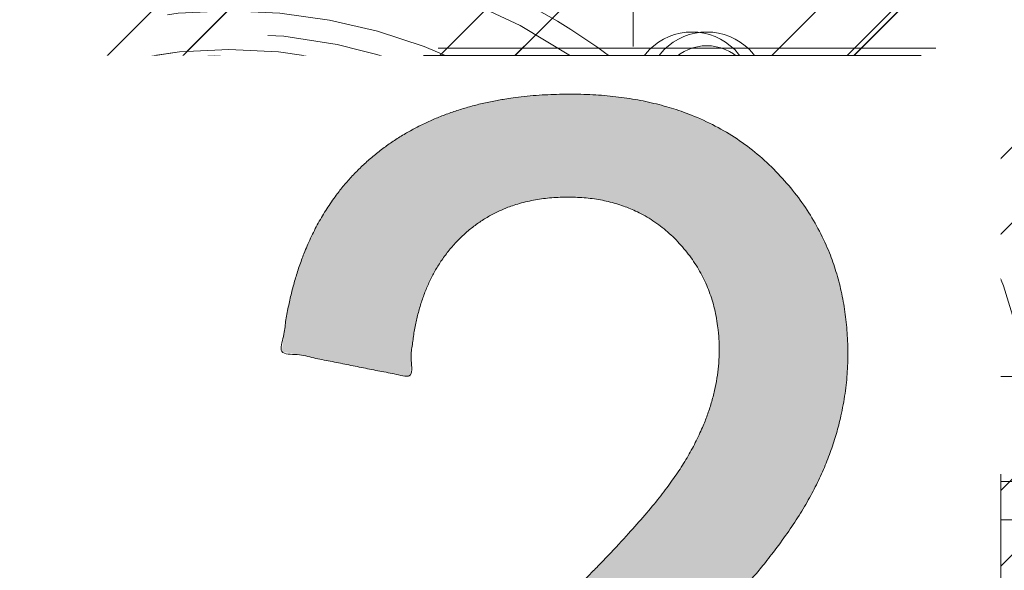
# Model space of a CAD drawing. Header units: inches. Extents: x -420 to -276, y -52 to 18.
# Tile 159 of 187: x -285.22 to -282.58, y -25.31 to -23.83. Entities that reach past the tile are written whole.
import ezdxf

# ---------------------------------------------------------------- set-up
doc = ezdxf.new("R2010")
doc.units = ezdxf.units.IN
doc.header["$LTSCALE"] = 32
doc.header["$MEASUREMENT"] = 0
doc.header["$PDMODE"] = 1
doc.header["$PDSIZE"] = -2
doc.linetypes.add('Dash Style-1', pattern=[0.083328, 0.041656, -0.041672])
for name, color, linetype, lineweight in [('Black', 7, 'Continuous', 18), ('DashLine', 7, 'Dash Style-1', 13), ('DashLineFill', 7, 'Dash Style-1', 13), ('Drawing', 7, 'Continuous', 18), ('Metal-DeskStructure', 7, 'Continuous', 13), ('None', 7, 'Continuous', 18), ('Plastic-BracketCover', 7, 'Continuous', 13), ('SolidLine', 7, 'Continuous', 15), ('Wood_1-H', 7, 'Continuous', 13)]:
    doc.layers.add(name, color=color, linetype=linetype, lineweight=lineweight)
doc.layers.add('Metal-Leg', color=7, linetype='Continuous', lineweight=18, true_color=0x4c4c4c)
pattern_1 = [(45, (0, 0), (-1.613, 1.9357), []), (45, (-1.0608, 1.0608), (-0.472346, 0.41676), [])]

# ---------------------------------------------------------------- blocks, each defined once
blk = doc.blocks.new('Group-1')
at = {"layer": 'Plastic-BracketCover', "color": 7}
for points, knots in [([(1.3816, 0.8841), (1.4638, 0.8841), (1.5496, 0.8841), (1.5533, 0.8804), (1.5551, 0.8731), (1.557, 0.862), (1.557, 0.8454), (1.5551, 0.8343), (1.5533, 0.8269), (1.5496, 0.8232), (1.4638, 0.8232), (1.3816, 0.8232), (1.2552, 0.7605), (1.1288, 0.6977), (1.1196, 0.694), (1.1122, 0.6922), (1.1067, 0.6959), (1.1048, 0.7107), (1.1048, 0.7328), (1.1067, 0.7457), (1.1085, 0.7531), (1.114, 0.7568), (1.1177, 0.7586), (1.1814, 0.7891), (1.2451, 0.8195), (1.2635, 0.8288), (1.3041, 0.8454), (1.3244, 0.8546), (1.3244, 0.8555), (1.3244, 0.8564), (1.2838, 0.8712), (1.2469, 0.8897), (1.1823, 0.9201), (1.1177, 0.9506), (1.114, 0.9524), (1.1085, 0.9561), (1.1067, 0.9635), (1.1048, 0.9746), (1.1048, 0.9967), (1.1076, 1.0161), (1.1214, 1.0133), (1.1288, 1.0096), (1.2552, 0.9469), (1.3816, 0.8841)], [0, 0, 0, 0.052467, 0.054825, 0.057183, 0.059541, 0.0619, 0.064847, 0.067795, 0.070742, 0.07369, 0.139274, 0.139274, 0.25198, 0.25198, 0.259917, 0.267854, 0.275791, 0.283727, 0.291664, 0.299601, 0.307538, 0.315474, 0.315474, 0.451211, 0.451211, 0.490894, 0.530578, 0.530578, 0.53222, 0.53222, 0.609102, 0.609102, 0.742141, 0.742141, 0.749829, 0.757517, 0.765205, 0.772893, 0.783657, 0.805184, 0.815947, 0.815947, 1, 1, 1]), ([(1.1325, 0.6701), (1.1399, 0.6701), (1.1491, 0.6682), (1.1546, 0.6646), (1.1583, 0.6609), (1.1583, 0.576), (1.1583, 0.4948), (1.234, 0.4948), (1.3097, 0.4948), (1.3097, 0.5723), (1.3097, 0.6516), (1.3134, 0.6553), (1.3189, 0.659), (1.3281, 0.6609), (1.341, 0.6609), (1.3503, 0.659), (1.3558, 0.6553), (1.3595, 0.6516), (1.3595, 0.5723), (1.3595, 0.4948), (1.4527, 0.4948), (1.5477, 0.4948), (1.5533, 0.4911), (1.5551, 0.4837), (1.557, 0.4726), (1.557, 0.456), (1.5551, 0.4449), (1.5533, 0.4376), (1.5477, 0.4339), (1.3383, 0.4339), (1.1177, 0.4339), (1.1067, 0.4486), (1.1067, 0.5566), (1.1067, 0.6609), (1.1104, 0.6646), (1.1159, 0.6682), (1.127, 0.6701), (1.1325, 0.6701)], [0, 0, 0, 0.005582, 0.011164, 0.016746, 0.022328, 0.14513, 0.14513, 0.259559, 0.259559, 0.376779, 0.37957, 0.382361, 0.385152, 0.387943, 0.390037, 0.39213, 0.394223, 0.396316, 0.484232, 0.484232, 0.589939, 0.592032, 0.594126, 0.596219, 0.598312, 0.599987, 0.601661, 0.603336, 0.605011, 0.7934, 0.805122, 0.816844, 0.976556, 0.982417, 0.988278, 0.994139, 1, 1, 1]), ([(1.2377, 0.3644), (1.2728, 0.3644), (1.3263, 0.3423), (1.3632, 0.3017), (1.3853, 0.2426), (1.3853, 0.1753), (1.3853, 0.1504), (1.4656, 0.1504), (1.5496, 0.1504), (1.5533, 0.1467), (1.5551, 0.1393), (1.557, 0.1282), (1.557, 0.1116), (1.5551, 0.1005), (1.5533, 0.0932), (1.5496, 0.0895), (1.3392, 0.0895), (1.1196, 0.0895), (1.1067, 0.1042), (1.1067, 0.1614), (1.1067, 0.2242), (1.1104, 0.25), (1.1177, 0.2869), (1.1399, 0.3238), (1.1713, 0.3515), (1.2137, 0.3644), (1.2377, 0.3644)], [0, 0, 0, 0.066268, 0.132535, 0.198803, 0.26507, 0.303966, 0.303966, 0.429297, 0.43506, 0.440822, 0.446584, 0.452347, 0.456957, 0.461567, 0.466177, 0.470786, 0.728938, 0.745073, 0.761208, 0.845107, 0.870922, 0.896738, 0.922553, 0.948369, 0.974184, 1, 1, 1]), ([(1.2432, 0.3017), (1.2155, 0.3017), (1.1786, 0.2814), (1.162, 0.2519), (1.1565, 0.2205), (1.1565, 0.1771), (1.1565, 0.1504), (1.246, 0.1504), (1.3355, 0.1504), (1.3355, 0.1771), (1.3355, 0.2297), (1.3226, 0.2666), (1.2968, 0.2906), (1.2635, 0.3017), (1.2432, 0.3017)], [0, 0, 0, 0.053098, 0.106195, 0.159293, 0.212391, 0.297937, 0.297937, 0.584068, 0.584068, 0.669615, 0.752211, 0.834807, 0.917404, 1, 1, 1]), ([(1.5459, 0.0265), (1.5496, 0.0265), (1.5533, 0.0246), (1.5551, 0.0172), (1.557, 0.0043), (1.557, -0.0141), (1.5551, -0.0252), (1.5533, -0.0326), (1.5477, -0.0363), (1.5422, -0.0381), (1.4896, -0.0584), (1.437, -0.0787), (1.4186, -0.0861), (1.389, -0.1009), (1.3669, -0.123), (1.3558, -0.1526), (1.3558, -0.1922), (1.3558, -0.2116), (1.4508, -0.2116), (1.5496, -0.2116), (1.5533, -0.2153), (1.5551, -0.2227), (1.557, -0.2338), (1.557, -0.2504), (1.5551, -0.2614), (1.5533, -0.2688), (1.5496, -0.2725), (1.3383, -0.2725), (1.1177, -0.2725), (1.1067, -0.2578), (1.1067, -0.2024), (1.1067, -0.1378), (1.1085, -0.1156), (1.1104, -0.1064), (1.114, -0.0806), (1.1343, -0.04), (1.1639, -0.0141), (1.2026, 0.0006), (1.2469, 0.0006), (1.2838, -0.0123), (1.3115, -0.0344), (1.33, -0.0677), (1.3374, -0.0861), (1.3429, -0.075), (1.3577, -0.0566), (1.378, -0.0418), (1.4056, -0.0289), (1.4222, -0.0215), (1.4711, -0.0012), (1.5201, 0.0191), (1.533, 0.0246), (1.544, 0.0265), (1.5459, 0.0265)], [0, 0, 0, 0.004018, 0.008035, 0.012053, 0.01607, 0.020088, 0.024105, 0.028123, 0.03214, 0.03214, 0.070951, 0.070951, 0.084634, 0.098317, 0.112001, 0.125684, 0.138745, 0.138745, 0.202807, 0.205295, 0.207782, 0.21027, 0.212758, 0.214748, 0.216739, 0.218729, 0.220719, 0.332671, 0.339637, 0.346603, 0.391882, 0.407555, 0.423229, 0.423229, 0.466696, 0.510164, 0.553631, 0.597099, 0.640566, 0.684033, 0.727501, 0.770968, 0.770968, 0.798042, 0.825115, 0.852188, 0.879262, 0.879262, 0.958132, 0.958132, 0.979066, 1, 1, 1]), ([(1.2322, -0.0621), (1.2045, -0.0621), (1.1694, -0.0861), (1.1602, -0.1138), (1.1583, -0.123), (1.1565, -0.1452), (1.1565, -0.1867), (1.1565, -0.2116), (1.2322, -0.2116), (1.3078, -0.2116), (1.3078, -0.183), (1.3078, -0.1304), (1.2968, -0.0972), (1.2746, -0.0732), (1.2469, -0.0621), (1.2322, -0.0621)], [0, 0, 0, 0.142515, 0.285031, 0.285031, 0.330993, 0.376955, 0.445899, 0.445899, 0.655281, 0.655281, 0.734439, 0.800829, 0.867219, 0.93361, 1, 1, 1]), ([(1.4259, -0.3399), (1.4481, -0.3399), (1.4831, -0.3509), (1.5127, -0.3694), (1.533, -0.3971), (1.5551, -0.4469), (1.5551, -0.5539), (1.5551, -0.6204), (1.544, -0.6351), (1.3309, -0.6351), (1.1177, -0.6351), (1.1067, -0.6204), (1.1067, -0.5622), (1.1067, -0.4709), (1.1233, -0.4192), (1.151, -0.386), (1.1934, -0.3676), (1.2359, -0.3676), (1.2654, -0.3749), (1.2894, -0.3897), (1.3097, -0.4137), (1.3152, -0.4266), (1.3189, -0.4082), (1.3374, -0.3768), (1.365, -0.3528), (1.4038, -0.3399), (1.4259, -0.3399)], [0, 0, 0, 0.031455, 0.06291, 0.094366, 0.125821, 0.188731, 0.266159, 0.275837, 0.285516, 0.435531, 0.44521, 0.454888, 0.521427, 0.574659, 0.627891, 0.681123, 0.734355, 0.762747, 0.791139, 0.819531, 0.847924, 0.847924, 0.885943, 0.923962, 0.961981, 1, 1, 1]), ([(1.4296, -0.4026), (1.4093, -0.4026), (1.3798, -0.4155), (1.3595, -0.4395), (1.3484, -0.4764), (1.3484, -0.5401), (1.3484, -0.5761), (1.4269, -0.5761), (1.5053, -0.5761), (1.5053, -0.5327), (1.5053, -0.4488), (1.4776, -0.4155), (1.4481, -0.4026), (1.4296, -0.4026)], [0, 0, 0, 0.079156, 0.158312, 0.237468, 0.316624, 0.419526, 0.419526, 0.643799, 0.643799, 0.767809, 0.883905, 0.941952, 1, 1, 1]), ([(1.2266, -0.4285), (1.21, -0.4285), (1.1842, -0.4377), (1.1657, -0.458), (1.1565, -0.4894), (1.1565, -0.5447), (1.1565, -0.5761), (1.2285, -0.5761), (1.3004, -0.5761), (1.3004, -0.5419), (1.3004, -0.4857), (1.2894, -0.4561), (1.2691, -0.4377), (1.2414, -0.4285), (1.2266, -0.4285)], [0, 0, 0, 0.074499, 0.148998, 0.223496, 0.297995, 0.395417, 0.395417, 0.61891, 0.61891, 0.724928, 0.793696, 0.862464, 0.931232, 1, 1, 1]), ([(1.5311, -0.711), (1.5385, -0.711), (1.5523, -0.7137), (1.5551, -0.7221), (1.5551, -0.8411), (1.5551, -0.9601), (1.5533, -0.9638), (1.5477, -0.9675), (1.5385, -0.9693), (1.5256, -0.9693), (1.5164, -0.9675), (1.5108, -0.9657), (1.5071, -0.9601), (1.5071, -0.9112), (1.5071, -0.8642), (1.3374, -0.8642), (1.1676, -0.8642), (1.1934, -0.9075), (1.2192, -0.9509), (1.2211, -0.9564), (1.2229, -0.9657), (1.2192, -0.9693), (1.2082, -0.9712), (1.1957, -0.9712), (1.186, -0.9712), (1.1805, -0.9693), (1.1768, -0.9657), (1.175, -0.962), (1.1417, -0.9103), (1.1085, -0.8586), (1.1067, -0.8568), (1.1067, -0.8531), (1.1048, -0.8475), (1.1048, -0.8305), (1.1048, -0.8125), (1.1085, -0.8069), (1.1122, -0.8051), (1.3106, -0.8051), (1.5071, -0.8051), (1.5071, -0.7645), (1.5071, -0.7202), (1.5108, -0.7165), (1.5164, -0.7128), (1.5256, -0.711), (1.5311, -0.711)], [0, 0, 0, 0.00261, 0.007831, 0.010441, 0.176195, 0.178805, 0.181415, 0.184026, 0.186636, 0.188594, 0.190551, 0.192509, 0.194467, 0.244389, 0.244389, 0.424498, 0.424498, 0.47805, 0.47805, 0.484241, 0.490432, 0.496622, 0.502813, 0.507071, 0.510941, 0.514811, 0.518682, 0.518682, 0.576295, 0.576295, 0.578743, 0.58119, 0.583638, 0.590247, 0.593184, 0.596122, 0.599059, 0.911881, 0.911881, 0.976501, 0.982376, 0.988251, 0.994125, 1, 1, 1])]:
    blk.add_open_spline(points, degree=2, knots=knots, dxfattribs=at)
blk = doc.blocks.new('1BRPFY-Leg_Plate (2D)')
at = {"layer": 'DashLineFill', "linetype": 'Continuous', "lineweight": 13}
h = blk.add_hatch(dxfattribs=at)
h.set_pattern_fill('Steel', color=253, style=0, pattern_type=2)
h.set_pattern_definition(pattern_1)
edge = h.paths.add_edge_path()
edge.add_arc((-1.7047, -1.7047), 0.126, 180, 270)
edge.add_line((-1.7047, -1.8307), (1.7047, -1.8307))
edge.add_arc((1.7047, -1.7047), 0.126, 270, 360)
edge.add_line((1.8307, -1.7047), (1.8307, 1.7047))
edge.add_arc((1.7047, 1.7047), 0.126, 0, 90)
edge.add_line((1.7047, 1.8307), (-1.7047, 1.8307))
edge.add_arc((-1.7047, 1.7047), 0.126, 90, 180)
edge.add_line((-1.8307, 1.7047), (-1.8307, -1.7047))
at = {"layer": 'DashLineFill', "flags": 128}
blk.add_lwpolyline([(-1.8307, -1.7047, 0.414214), (-1.7047, -1.8307), (1.7047, -1.8307, 0.414214), (1.8307, -1.7047), (1.8307, 1.7047, 0.414214), (1.7047, 1.8307), (-1.7047, 1.8307, 0.414214), (-1.8307, 1.7047)], format="xyb", close=True, dxfattribs=at)
at = {"layer": 'SolidLine', "flags": 128}
for points in [[(1.2795, 1.4409), (1.2953, 1.4402), (1.311, 1.4378), (1.3264, 1.434), (1.3413, 1.4287), (1.3556, 1.4219), (1.3692, 1.4137), (1.3819, 1.4043), (1.3937, 1.3937), (1.4043, 1.3819), (1.4137, 1.3692), (1.4219, 1.3556), (1.4287, 1.3413), (1.434, 1.3264), (1.4378, 1.311), (1.4402, 1.2953), (1.4409, 1.2795), (1.4402, 1.2637), (1.4378, 1.248), (1.434, 1.2327), (1.4287, 1.2178), (1.4219, 1.2034), (1.4137, 1.1898), (1.4043, 1.1771), (1.3937, 1.1654), (1.3819, 1.1548), (1.3692, 1.1453), (1.3556, 1.1372), (1.3413, 1.1304), (1.3264, 1.1251), (1.311, 1.1212), (1.2953, 1.1189), (1.2795, 1.1181), (1.2637, 1.1189), (1.248, 1.1212), (1.2327, 1.1251), (1.2178, 1.1304), (1.2034, 1.1372), (1.1898, 1.1453), (1.1771, 1.1548), (1.1654, 1.1654), (1.1548, 1.1771), (1.1453, 1.1898), (1.1372, 1.2034), (1.1304, 1.2178), (1.1251, 1.2327), (1.1212, 1.248), (1.1189, 1.2637), (1.1181, 1.2795), (1.1189, 1.2953), (1.1212, 1.311), (1.1251, 1.3264), (1.1304, 1.3413), (1.1372, 1.3556), (1.1453, 1.3692), (1.1548, 1.3819), (1.1654, 1.3937), (1.1771, 1.4043), (1.1898, 1.4137), (1.2034, 1.4219), (1.2178, 1.4287), (1.2327, 1.434), (1.248, 1.4378), (1.2637, 1.4402)], [(0.7087, 0.9154), (0.7289, 0.9144), (0.749, 0.9114), (0.7687, 0.9065), (0.7878, 0.8996), (0.8061, 0.8909), (0.8235, 0.8805), (0.8398, 0.8684), (0.8548, 0.8548), (0.8684, 0.8398), (0.8805, 0.8235), (0.8909, 0.8061), (0.8996, 0.7878), (0.9065, 0.7687), (0.9114, 0.749), (0.9144, 0.7289), (0.9154, 0.7087), (0.9144, 0.6884), (0.9114, 0.6683), (0.9065, 0.6487), (0.8996, 0.6296), (0.8909, 0.6112), (0.8805, 0.5938), (0.8684, 0.5775), (0.8548, 0.5625), (0.8398, 0.5489), (0.8235, 0.5368), (0.8061, 0.5264), (0.7878, 0.5177), (0.7687, 0.5109), (0.749, 0.5059), (0.7289, 0.503), (0.7087, 0.502), (0.6884, 0.503), (0.6683, 0.5059), (0.6487, 0.5109), (0.6296, 0.5177), (0.6112, 0.5264), (0.5938, 0.5368), (0.5775, 0.5489), (0.5625, 0.5625), (0.5489, 0.5775), (0.5368, 0.5938), (0.5264, 0.6112), (0.5177, 0.6296), (0.5109, 0.6487), (0.5059, 0.6683), (0.503, 0.6884), (0.502, 0.7087), (0.503, 0.7289), (0.5059, 0.749), (0.5109, 0.7687), (0.5177, 0.7878), (0.5264, 0.8061), (0.5368, 0.8235), (0.5489, 0.8398), (0.5625, 0.8548), (0.5775, 0.8684), (0.5938, 0.8805), (0.6112, 0.8909), (0.6296, 0.8996), (0.6487, 0.9065), (0.6683, 0.9114), (0.6884, 0.9144)]]:
    blk.add_lwpolyline(points, close=True, dxfattribs=at)
blk.add_lwpolyline([(-0.5625, 0.8548), (-0.5489, 0.8398), (-0.5368, 0.8235), (-0.5264, 0.8061), (-0.5177, 0.7878), (-0.5109, 0.7687), (-0.5059, 0.749), (-0.503, 0.7289), (-0.502, 0.7087), (-0.503, 0.6884), (-0.5059, 0.6683), (-0.5109, 0.6487), (-0.5177, 0.6296), (-0.5264, 0.6112), (-0.5368, 0.5938), (-0.5489, 0.5775), (-0.5625, 0.5625)], dxfattribs=at)
at = {"layer": 'Plastic-BracketCover', "color": 7}
blk.add_blockref('Group-1', (0, 0), dxfattribs=at)
blk = doc.blocks.new('1BRPX8-Util_Bkt_Lg-F (2D)')
at = {"layer": 'DashLineFill', "linetype": 'Continuous', "lineweight": 13}
h = blk.add_hatch(dxfattribs=at)
h.set_pattern_fill('Steel', color=253, style=0, pattern_type=2)
h.set_pattern_definition(pattern_1)
edge = h.paths.add_edge_path()
edge.add_line((-4.4685, 7.4055), (-3.1299, 7.4055))
edge.add_line((-3.1299, 7.4055), (-3.1299, -2.0118))
edge.add_line((-3.1299, -2.0118), (-4.4685, -2.0118))
edge.add_line((-4.4685, -2.0118), (-4.4685, -2.1457))
edge.add_line((-4.4685, -2.1457), (-2.4213, -2.1457))
edge.add_line((-2.4213, -2.1457), (-2.4213, -2.5236))
edge.add_arc((-2.3031, -2.5236), 0.1181, 180, 270)
edge.add_line((-2.3031, -2.6417), (2.3031, -2.6417))
edge.add_arc((2.3031, -2.5236), 0.1181, 270, 360)
edge.add_line((2.4213, -2.5236), (2.4213, -2.1457))
edge.add_line((2.4213, -2.1457), (4.4685, -2.1457))
edge.add_line((4.4685, -2.1457), (4.4685, -2.0118))
edge.add_line((4.4685, -2.0118), (3.1299, -2.0118))
edge.add_line((3.1299, -2.0118), (3.1299, 7.4055))
edge.add_line((3.1299, 7.4055), (4.4685, 7.4055))
edge.add_line((4.4685, 7.4055), (4.4685, 7.5394))
edge.add_line((4.4685, 7.5394), (2.4213, 7.5394))
edge.add_line((2.4213, 7.5394), (2.4213, 7.9173))
edge.add_arc((2.3031, 7.9173), 0.1181, 0, 90)
edge.add_line((2.3031, 8.0354), (-2.3031, 8.0354))
edge.add_arc((-2.3031, 7.9173), 0.1181, 90, 180)
edge.add_line((-2.4213, 7.9173), (-2.4213, 7.5394))
edge.add_line((-2.4213, 7.5394), (-4.4685, 7.5394))
edge.add_line((-4.4685, 7.5394), (-4.4685, 7.4055))
at = {"layer": 'SolidLine', "flags": 128}
for points in [[(1.2795, 1.4041), (1.2921, 1.4035), (1.3046, 1.4016), (1.3168, 1.3986), (1.3287, 1.3943), (1.3401, 1.3889), (1.3509, 1.3824), (1.361, 1.3749), (1.3704, 1.3665), (1.3789, 1.3571), (1.3864, 1.347), (1.3929, 1.3362), (1.3982, 1.3248), (1.4025, 1.3129), (1.4056, 1.3007), (1.4074, 1.2882), (1.408, 1.2756), (1.4074, 1.263), (1.4056, 1.2505), (1.4025, 1.2383), (1.3982, 1.2264), (1.3929, 1.215), (1.3864, 1.2042), (1.3789, 1.1941), (1.3704, 1.1847), (1.361, 1.1763), (1.3509, 1.1687), (1.3401, 1.1623), (1.3287, 1.1569), (1.3168, 1.1526), (1.3046, 1.1496), (1.2921, 1.1477), (1.2795, 1.1471), (1.2669, 1.1477), (1.2545, 1.1496), (1.2422, 1.1526), (1.2304, 1.1569), (1.219, 1.1623), (1.2081, 1.1687), (1.198, 1.1763), (1.1887, 1.1847), (1.1802, 1.1941), (1.1727, 1.2042), (1.1662, 1.215), (1.1608, 1.2264), (1.1566, 1.2383), (1.1535, 1.2505), (1.1516, 1.263), (1.151, 1.2756), (1.1516, 1.2882), (1.1535, 1.3007), (1.1566, 1.3129), (1.1608, 1.3248), (1.1662, 1.3362), (1.1727, 1.347), (1.1802, 1.3571), (1.1887, 1.3665), (1.198, 1.3749), (1.2081, 1.3824), (1.219, 1.3889), (1.2304, 1.3943), (1.2422, 1.3986), (1.2545, 1.4016), (1.2669, 1.4035)], [(0.7087, 1.1575), (0.753, 1.1553), (0.797, 1.1488), (0.8401, 1.138), (0.8819, 1.123), (0.9221, 1.104), (0.9602, 1.0812), (0.9959, 1.0547), (1.0288, 1.0249), (1.0586, 0.9919), (1.0851, 0.9563), (1.108, 0.9182), (1.127, 0.878), (1.1419, 0.8362), (1.1527, 0.7931), (1.1592, 0.7491), (1.1614, 0.7047), (1.1592, 0.6603), (1.1527, 0.6164), (1.1419, 0.5733), (1.127, 0.5315), (1.108, 0.4913), (1.0851, 0.4532), (1.0586, 0.4175), (1.0288, 0.3846), (0.9959, 0.3547), (0.9602, 0.3283), (0.9221, 0.3054), (0.8819, 0.2864), (0.8401, 0.2715), (0.797, 0.2607), (0.753, 0.2541), (0.7087, 0.252), (0.6643, 0.2541), (0.6203, 0.2607), (0.5772, 0.2715), (0.5354, 0.2864), (0.4952, 0.3054), (0.4571, 0.3283), (0.4214, 0.3547), (0.3885, 0.3846), (0.3587, 0.4175), (0.3322, 0.4532), (0.3094, 0.4913), (0.2904, 0.5315), (0.2754, 0.5733), (0.2646, 0.6164), (0.2581, 0.6603), (0.2559, 0.7047), (0.2581, 0.7491), (0.2646, 0.7931), (0.2754, 0.8362), (0.2904, 0.878), (0.3094, 0.9182), (0.3322, 0.9563), (0.3587, 0.9919), (0.3885, 1.0249), (0.4214, 1.0547), (0.4571, 1.0812), (0.4952, 1.104), (0.5354, 1.123), (0.5772, 1.138), (0.6203, 1.1488), (0.6643, 1.1553)]]:
    blk.add_lwpolyline(points, close=True, dxfattribs=at)
blk.add_lwpolyline([(-0.5772, 1.138), (-0.5354, 1.123), (-0.4952, 1.104), (-0.4571, 1.0812), (-0.4214, 1.0547), (-0.3885, 1.0249), (-0.3587, 0.9919), (-0.3322, 0.9563), (-0.3094, 0.9182), (-0.2904, 0.878), (-0.2754, 0.8362), (-0.2646, 0.7931), (-0.2581, 0.7491), (-0.2559, 0.7047), (-0.2581, 0.6603), (-0.2646, 0.6164), (-0.2754, 0.5733), (-0.2904, 0.5315), (-0.3094, 0.4913), (-0.3322, 0.4532), (-0.3587, 0.4175), (-0.3885, 0.3846), (-0.4214, 0.3547), (-0.4571, 0.3283), (-0.4952, 0.3054), (-0.5354, 0.2864), (-0.5772, 0.2715)], dxfattribs=at)
blk = doc.blocks.new('Slate-LegBrace (2D)')
at = {"layer": 'DashLineFill', "linetype": 'Continuous', "lineweight": 13}
h = blk.add_hatch(dxfattribs=at)
h.set_pattern_fill('Steel', color=253, style=0, pattern_type=2)
h.set_pattern_definition(pattern_1)
edge = h.paths.add_edge_path()
edge.add_line((-2.1996, 0.1352), (-1.3748, 0.1352))
edge.add_arc((0, 0.0136), 1.3801, 5.0546, 174.9454, ccw=False)
edge.add_line((1.3748, 0.1352), (2.1997, 0.1352))
edge.add_arc((0.0001, 0.0171), 2.2028, 3.0731, 176.9269)
h = blk.add_hatch(dxfattribs=at)
h.set_pattern_fill('Steel', color=253, style=0, pattern_type=2)
h.set_pattern_definition(pattern_1)
edge = h.paths.add_edge_path()
edge.add_line((-2.1917, 0.2375), (-1.4637, 0.2375))
edge.add_arc((0.0001, 0.017), 1.4803, 8.5653, 171.4347, ccw=False)
edge.add_line((1.4639, 0.2375), (2.1918, 0.2375))
edge.add_line((2.1918, 0.2375), (2.1997, 0.1352))
edge.add_line((2.1997, 0.1352), (1.3748, 0.1352))
edge.add_arc((0, 0.0136), 1.3801, 5.0546, 174.9454)
edge.add_line((-1.3748, 0.1352), (-2.1996, 0.1352))
edge.add_line((-2.1996, 0.1352), (-2.1917, 0.2375))
h = blk.add_hatch(dxfattribs=at)
h.set_pattern_fill('Steel', color=253, style=0, pattern_type=2)
h.set_pattern_definition(pattern_1)
h.paths.add_polyline_path([(1.7388, 0.9364), (1.7305, 0.9368), (1.7223, 0.938), (1.7142, 0.94), (1.7064, 0.9428), (1.6989, 0.9464), (1.6918, 0.9507), (1.6851, 0.9556), (1.679, 0.9612), (1.6734, 0.9673), (1.6684, 0.974), (1.6642, 0.9811), (1.6606, 0.9886), (1.6578, 0.9964), (1.6558, 1.0045), (1.6546, 1.0127), (1.6542, 1.021), (1.6546, 1.0293), (1.6558, 1.0375), (1.6578, 1.0456), (1.6606, 1.0534), (1.6642, 1.0609), (1.6684, 1.068), (1.6734, 1.0747), (1.679, 1.0808), (1.6851, 1.0864), (1.6918, 1.0913), (1.6989, 1.0956), (1.7064, 1.0992), (1.7142, 1.102), (1.7223, 1.104), (1.7305, 1.1052), (1.7388, 1.1056), (1.7471, 1.1052), (1.7553, 1.104), (1.7633, 1.102), (1.7712, 1.0992), (1.7787, 1.0956), (1.7858, 1.0913), (1.7924, 1.0864), (1.7986, 1.0808), (1.8042, 1.0747), (1.8091, 1.068), (1.8134, 1.0609), (1.8169, 1.0534), (1.8197, 1.0456), (1.8218, 1.0375), (1.823, 1.0293), (1.8234, 1.021), (1.823, 1.0127), (1.8218, 1.0045), (1.8197, 0.9964), (1.8169, 0.9886), (1.8134, 0.9811), (1.8091, 0.974), (1.8042, 0.9673), (1.7986, 0.9612), (1.7924, 0.9556), (1.7858, 0.9507), (1.7787, 0.9464), (1.7712, 0.9428), (1.7633, 0.94), (1.7553, 0.938), (1.7471, 0.9368)])
h = blk.add_hatch(dxfattribs=at)
h.set_pattern_fill('Steel', color=253, style=0, pattern_type=2)
h.set_pattern_definition(pattern_1)
h.paths.add_polyline_path([(1.4777, -0.2676), (1.4777, -0.2375), (1.672, -0.2375), (1.672, -0.0258), (1.6758, -0.0258), (1.6758, 0.7034), (1.7348, 0.7625), (1.9292, 0.7625), (1.9883, 0.7034), (1.9883, -0.0258), (1.992, -0.0258), (1.992, -0.2375), (2.1863, -0.2375), (2.1863, -0.2676)])
h = blk.add_hatch(dxfattribs=at)
h.set_pattern_fill('Steel', color=253, style=0, pattern_type=2)
h.set_pattern_definition(pattern_1)
h.paths.add_polyline_path([(1.4869, 0.2375), (1.4869, 0.2775), (1.5428, 0.2775), (1.5428, 0.5188), (2.1212, 0.5188), (2.1212, 0.2775), (2.1771, 0.2775), (2.1771, 0.2375)])
at = {"layer": 'DashLineFill', "flags": 128}
for points in [[(-2.1996, 0.1352), (-1.3748, 0.1352, -0.915455), (1.3748, 0.1352), (2.1997, 0.1352, 0.947752)], [(-2.1917, 0.2375), (-1.4637, 0.2375, -0.860663), (1.4639, 0.2375), (2.1918, 0.2375), (2.1997, 0.1352), (1.3748, 0.1352, 0.915455), (-1.3748, 0.1352), (-2.1996, 0.1352)]]:
    blk.add_lwpolyline(points, format="xyb", close=True, dxfattribs=at)
for points in [[(1.7388, 0.9364), (1.7305, 0.9368), (1.7223, 0.938), (1.7142, 0.94), (1.7064, 0.9428), (1.6989, 0.9464), (1.6918, 0.9507), (1.6851, 0.9556), (1.679, 0.9612), (1.6734, 0.9673), (1.6684, 0.974), (1.6642, 0.9811), (1.6606, 0.9886), (1.6578, 0.9964), (1.6558, 1.0045), (1.6546, 1.0127), (1.6542, 1.021), (1.6546, 1.0293), (1.6558, 1.0375), (1.6578, 1.0456), (1.6606, 1.0534), (1.6642, 1.0609), (1.6684, 1.068), (1.6734, 1.0747), (1.679, 1.0808), (1.6851, 1.0864), (1.6918, 1.0913), (1.6989, 1.0956), (1.7064, 1.0992), (1.7142, 1.102), (1.7223, 1.104), (1.7305, 1.1052), (1.7388, 1.1056), (1.7471, 1.1052), (1.7553, 1.104), (1.7633, 1.102), (1.7712, 1.0992), (1.7787, 1.0956), (1.7858, 1.0913), (1.7924, 1.0864), (1.7986, 1.0808), (1.8042, 1.0747), (1.8091, 1.068), (1.8134, 1.0609), (1.8169, 1.0534), (1.8197, 1.0456), (1.8218, 1.0375), (1.823, 1.0293), (1.8234, 1.021), (1.823, 1.0127), (1.8218, 1.0045), (1.8197, 0.9964), (1.8169, 0.9886), (1.8134, 0.9811), (1.8091, 0.974), (1.8042, 0.9673), (1.7986, 0.9612), (1.7924, 0.9556), (1.7858, 0.9507), (1.7787, 0.9464), (1.7712, 0.9428), (1.7633, 0.94), (1.7553, 0.938), (1.7471, 0.9368)], [(1.4777, -0.2676), (1.4777, -0.2375), (1.672, -0.2375), (1.672, -0.0258), (1.6758, -0.0258), (1.6758, 0.7034), (1.7348, 0.7625), (1.9292, 0.7625), (1.9883, 0.7034), (1.9883, -0.0258), (1.992, -0.0258), (1.992, -0.2375), (2.1863, -0.2375), (2.1863, -0.2676)], [(1.4869, 0.2375), (1.4869, 0.2775), (1.5428, 0.2775), (1.5428, 0.5188), (2.1212, 0.5188), (2.1212, 0.2775), (2.1771, 0.2775), (2.1771, 0.2375)]]:
    blk.add_lwpolyline(points, close=True, dxfattribs=at)
blk = doc.blocks.new('TLLegSleeve (2D)')
at = {"layer": 'DashLineFill', "linetype": 'Continuous', "lineweight": 13}
h = blk.add_hatch(dxfattribs=at)
h.set_pattern_fill('Steel', color=253, style=0, pattern_type=2)
h.set_pattern_definition(pattern_1)
edge = h.paths.add_edge_path()
edge.add_line((1.0827, 1.4023), (1.0827, 2.9134))
edge.add_arc((0, 2.9134), 1.0827, 0, 180)
edge.add_line((-1.0827, 2.9134), (-1.0827, 1.4023))
edge.add_arc((0, 0), 1.7717, 127.6699, 412.3301)
edge.add_line((1.0827, 1.4023), (1.0827, 1.4023))
edge = h.paths.add_edge_path()
edge.add_arc((0, 2.9134), 0.748, 180, 360)
edge.add_arc((0, 2.9134), 0.748, 0, 180)
edge.add_line((-0.748, 2.9134), (-0.748, 2.9134))
edge = h.paths.add_edge_path()
edge.add_arc((0, 0), 1.437, 180, 360)
edge.add_arc((0, 0), 1.437, 0, 180)
edge.add_line((-1.437, 0), (-1.437, 0))
at = {"layer": 'DashLine', "color": 8, "flags": 128}
blk.add_lwpolyline([(1.6535, 0), (1.6456, -0.1621), (1.6218, -0.3226), (1.5823, -0.48), (1.5277, -0.6328), (1.4583, -0.7795), (1.3749, -0.9187), (1.2782, -1.049), (1.1692, -1.1692), (1.049, -1.2782), (0.9187, -1.3749), (0.7795, -1.4583), (0.6328, -1.5277), (0.48, -1.5823), (0.3226, -1.6218), (0.1621, -1.6456), (0, -1.6535), (-0.1621, -1.6456), (-0.3226, -1.6218), (-0.48, -1.5823), (-0.6328, -1.5277), (-0.7795, -1.4583), (-0.9187, -1.3749), (-1.049, -1.2782), (-1.1692, -1.1692), (-1.2782, -1.049), (-1.3749, -0.9187), (-1.4583, -0.7795), (-1.5277, -0.6328), (-1.5823, -0.48), (-1.6218, -0.3226), (-1.6456, -0.1621), (-1.6535, 0), (-1.6456, 0.1621), (-1.6218, 0.3226), (-1.5823, 0.48), (-1.5277, 0.6328), (-1.4583, 0.7795), (-1.3749, 0.9187), (-1.2782, 1.049), (-1.1692, 1.1692), (-1.049, 1.2782), (-0.9187, 1.3749), (-0.7795, 1.4583), (-0.6328, 1.5277), (-0.48, 1.5823), (-0.3226, 1.6218), (-0.1621, 1.6456), (0, 1.6535), (0.1621, 1.6456), (0.3226, 1.6218), (0.48, 1.5823), (0.6328, 1.5277), (0.7795, 1.4583), (0.9187, 1.3749), (1.049, 1.2782), (1.1692, 1.1692), (1.2782, 1.049), (1.3749, 0.9187), (1.4583, 0.7795), (1.5277, 0.6328), (1.5823, 0.48), (1.6218, 0.3226), (1.6456, 0.1621)], close=True, dxfattribs=at)
at = {"layer": 'DashLineFill', "flags": 128}
for points in [[(1.0827, 1.4023), (1.0827, 2.9134, 1), (-1.0827, 2.9134), (-1.0827, 1.4023, 2.931619), (1.0827, 1.4023)], [(-1.437, 0, 1), (1.437, 0, 1), (-1.437, 0)]]:
    blk.add_lwpolyline(points, format="xyb", close=True, dxfattribs=at)
blk = doc.blocks.new('Group-8')
at = {"layer": 'SolidLine', "flags": 128}
blk.add_lwpolyline([(43.248, -8.3071, -0.414214), (44.9606, -6.5945, -0.414214), (46.6732, -8.3071, -0.414214), (44.9606, -10.0197, -0.414214)], format="xyb", close=True, dxfattribs=at)
at = {"layer": 'Wood_1-H', "color": 7}
for name in ['1BRPX8-Util_Bkt_Lg-F (2D)', 'TLLegSleeve (2D)', 'Slate-LegBrace (2D)', '1BRPFY-Leg_Plate (2D)']:
    blk.add_blockref(name, (44.9606, -8.3071), dxfattribs=at)
blk = doc.blocks.new('Group-9')
at = {"layer": 'None'}
blk.add_blockref('Group-8', (0, 0), dxfattribs=at)
blk = doc.blocks.new('SL Utility Cabinet (2D)-2')
at = {"layer": 'None'}
blk.add_blockref('Group-9', (0, 0), dxfattribs=at)
at = {"layer": 'Drawing', "color": 0, "flags": 1}
for tag in ['Tag', 'Catalog', 'Option1', 'Option2', 'Option3', 'Option4', 'Option5', 'Option6', 'Option7', 'Option8', 'Option9', 'Option10', 'Option11', 'Option12', 'Custom', 'FinishGroup', 'Discount', 'Item2', 'Item3', 'Item6', 'Item9', 'Item10', 'Item12', 'Item13', 'Item16', 'Item19', 'Item20', 'Item21', 'Item22', 'Item23', 'Item24', 'Item25', 'Item8', 'Item18', 'Item1', 'Item4', 'Item5', 'Item7', 'Item11', 'Item14', 'Item15', 'Item17']:
    blk.add_attdef(tag, (29.8412, -21.5676), '', height=0.00709, dxfattribs=at)
blk = doc.blocks.new('Group-22')
at = {"layer": 'Metal-DeskStructure', "color": 7, "flags": 128}
blk.add_lwpolyline([(0.8051, 0.3242), (0.657, -0.1001), (0.9546, -0.1001)], close=True, dxfattribs=at)
at = {"layer": 'Metal-DeskStructure', "color": 7}
blk.add_open_spline([(1.1741, -0.3918), (1.1847, -0.421), (1.1688, -0.4369), (1.145, -0.4396), (1.104, -0.4396), (1.0789, -0.4369), (1.067, -0.4329), (1.0604, -0.4237), (1.0577, -0.417), (1.0214, -0.301), (0.985, -0.185), (0.8071, -0.185), (0.6292, -0.185), (0.5942, -0.2997), (0.5591, -0.4144), (0.5565, -0.421), (0.5499, -0.4303), (0.5379, -0.4369), (0.5141, -0.4396), (0.4771, -0.4396), (0.452, -0.4356), (0.4427, -0.425), (0.4427, -0.4051), (0.448, -0.3905), (0.5915, 0.0007), (0.735, 0.3918), (0.7377, 0.3971), (0.7469, 0.4038), (0.7628, 0.4077), (0.7892, 0.4091), (0.8302, 0.4091), (0.858, 0.4077), (0.8752, 0.4038), (0.8845, 0.3971), (0.8871, 0.3918), (1.0306, 0), (1.1741, -0.3918)], degree=2, knots=[0, 0, 0, 0.015953, 0.02393, 0.031906, 0.039384, 0.046862, 0.054341, 0.061819, 0.061819, 0.189198, 0.189198, 0.375552, 0.375552, 0.501195, 0.501195, 0.508673, 0.516151, 0.523629, 0.531107, 0.538585, 0.546064, 0.553543, 0.561021, 0.561021, 0.761848, 0.761848, 0.764705, 0.767562, 0.770419, 0.773275, 0.776323, 0.77937, 0.782417, 0.785464, 0.785464, 1, 1, 1], dxfattribs=at)
blk = doc.blocks.new('TL14_lower_leg (2D)')
at = {"layer": 'DashLine', "flags": 128}
for points in [[(0, 1.378), (0.1351, 1.3713), (0.2688, 1.3515), (0.4, 1.3186), (0.5273, 1.2731), (0.6496, 1.2152), (0.7655, 1.1457), (0.8742, 1.0652), (0.9744, 0.9744), (1.0652, 0.8742), (1.1457, 0.7655), (1.2152, 0.6496), (1.2731, 0.5273), (1.3186, 0.4), (1.3515, 0.2688), (1.3713, 0.1351), (1.378, 0), (1.3713, -0.1351), (1.3515, -0.2688), (1.3186, -0.4), (1.2731, -0.5273), (1.2152, -0.6496), (1.1457, -0.7655), (1.0652, -0.8742), (0.9744, -0.9744), (0.8742, -1.0652), (0.7655, -1.1457), (0.6496, -1.2152), (0.5273, -1.2731), (0.4, -1.3186), (0.2688, -1.3515), (0.1351, -1.3713), (0, -1.378), (-0.1351, -1.3713), (-0.2688, -1.3515), (-0.4, -1.3186), (-0.5273, -1.2731), (-0.6496, -1.2152), (-0.7655, -1.1457), (-0.8742, -1.0652), (-0.9744, -0.9744), (-1.0652, -0.8742), (-1.1457, -0.7655), (-1.2152, -0.6496), (-1.2731, -0.5273), (-1.3186, -0.4), (-1.3515, -0.2688), (-1.3713, -0.1351), (-1.378, 0), (-1.3713, 0.1351), (-1.3515, 0.2688), (-1.3186, 0.4), (-1.2731, 0.5273), (-1.2152, 0.6496), (-1.1457, 0.7655), (-1.0652, 0.8742), (-0.9744, 0.9744), (-0.8742, 1.0652), (-0.7655, 1.1457), (-0.6496, 1.2152), (-0.5273, 1.2731), (-0.4, 1.3186), (-0.2688, 1.3515), (-0.1351, 1.3713)], [(0.7087, 0.8701), (0.7245, 0.8693), (0.7402, 0.867), (0.7555, 0.8631), (0.7704, 0.8578), (0.7848, 0.851), (0.7983, 0.8429), (0.8111, 0.8334), (0.8228, 0.8228), (0.8334, 0.8111), (0.8429, 0.7983), (0.851, 0.7848), (0.8578, 0.7704), (0.8631, 0.7555), (0.867, 0.7402), (0.8693, 0.7245), (0.8701, 0.7087), (0.8693, 0.6928), (0.867, 0.6772), (0.8631, 0.6618), (0.8578, 0.6469), (0.851, 0.6326), (0.8429, 0.619), (0.8334, 0.6063), (0.8228, 0.5945), (0.8111, 0.5839), (0.7983, 0.5744), (0.7848, 0.5663), (0.7704, 0.5595), (0.7555, 0.5542), (0.7402, 0.5503), (0.7245, 0.548), (0.7087, 0.5472), (0.6928, 0.548), (0.6772, 0.5503), (0.6618, 0.5542), (0.6469, 0.5595), (0.6326, 0.5663), (0.619, 0.5744), (0.6063, 0.5839), (0.5945, 0.5945), (0.5839, 0.6063), (0.5744, 0.619), (0.5663, 0.6326), (0.5595, 0.6469), (0.5542, 0.6618), (0.5503, 0.6772), (0.548, 0.6928), (0.5472, 0.7087), (0.548, 0.7245), (0.5503, 0.7402), (0.5542, 0.7555), (0.5595, 0.7704), (0.5663, 0.7848), (0.5744, 0.7983), (0.5839, 0.8111), (0.5945, 0.8228), (0.6063, 0.8334), (0.619, 0.8429), (0.6326, 0.851), (0.6469, 0.8578), (0.6618, 0.8631), (0.6772, 0.867), (0.6928, 0.8693)]]:
    blk.add_lwpolyline(points, close=True, dxfattribs=at)
at = {"layer": 'Metal-DeskStructure', "color": 7}
blk.add_blockref('Group-22', (0, 0), dxfattribs=at)
blk = doc.blocks.new('Group-23')
at = {"layer": 'DashLineFill', "linetype": 'Continuous', "lineweight": 13}
h = blk.add_hatch(dxfattribs=at)
h.set_pattern_fill('Steel', color=253, style=0, pattern_type=2)
h.set_pattern_definition(pattern_1)
h.paths.add_polyline_path([(-2.0669, 1.3976), (2.0669, 1.3976), (2.0669, 0.1378), (2.1063, 0.1378), (2.1063, -0.1378), (2.0669, -0.1378), (2.0669, -5.2756), (2.1063, -5.2756), (2.1063, -5.5512), (2.0669, -5.5512), (2.0669, -5.8268), (-2.0669, -5.8268), (-2.0669, -5.5512), (-2.1063, -5.5512), (-2.1063, -5.2756), (-2.0669, -5.2756), (-2.0669, -0.1378), (-2.1063, -0.1378), (-2.1063, 0.1378), (-2.0669, 0.1378)])
at = {"layer": 'DashLineFill', "flags": 128}
blk.add_lwpolyline([(-2.0669, 1.3976), (2.0669, 1.3976), (2.0669, 0.1378), (2.1063, 0.1378), (2.1063, -0.1378), (2.0669, -0.1378), (2.0669, -5.2756), (2.1063, -5.2756), (2.1063, -5.5512), (2.0669, -5.5512), (2.0669, -5.8268), (-2.0669, -5.8268), (-2.0669, -5.5512), (-2.1063, -5.5512), (-2.1063, -5.2756), (-2.0669, -5.2756), (-2.0669, -0.1378), (-2.1063, -0.1378), (-2.1063, 0.1378), (-2.0669, 0.1378)], close=True, dxfattribs=at)
blk = doc.blocks.new('TL14_upper_leg (2D)')
at = {"layer": 'DashLine', "flags": 128}
blk.add_lwpolyline([(0, 1.2205), (0.1196, 1.2146), (0.2381, 1.197), (0.3543, 1.1679), (0.4671, 1.1276), (0.5753, 1.0764), (0.6781, 1.0148), (0.7743, 0.9434), (0.863, 0.863), (0.9434, 0.7743), (1.0148, 0.6781), (1.0764, 0.5753), (1.1276, 0.4671), (1.1679, 0.3543), (1.197, 0.2381), (1.2146, 0.1196), (1.2205, 0), (1.2146, -0.1196), (1.197, -0.2381), (1.1679, -0.3543), (1.1276, -0.4671), (1.0764, -0.5753), (1.0148, -0.6781), (0.9434, -0.7743), (0.863, -0.863), (0.7743, -0.9434), (0.6781, -1.0148), (0.5753, -1.0764), (0.4671, -1.1276), (0.3543, -1.1679), (0.2381, -1.197), (0.1196, -1.2146), (0, -1.2205), (-0.1196, -1.2146), (-0.2381, -1.197), (-0.3543, -1.1679), (-0.4671, -1.1276), (-0.5753, -1.0764), (-0.6781, -1.0148), (-0.7743, -0.9434), (-0.863, -0.863), (-0.9434, -0.7743), (-1.0148, -0.6781), (-1.0764, -0.5753), (-1.1276, -0.4671), (-1.1679, -0.3543), (-1.197, -0.2381), (-1.2146, -0.1196), (-1.2205, 0), (-1.2146, 0.1196), (-1.197, 0.2381), (-1.1679, 0.3543), (-1.1276, 0.4671), (-1.0764, 0.5753), (-1.0148, 0.6781), (-0.9434, 0.7743), (-0.863, 0.863), (-0.7743, 0.9434), (-0.6781, 1.0148), (-0.5753, 1.0764), (-0.4671, 1.1276), (-0.3543, 1.1679), (-0.2381, 1.197), (-0.1196, 1.2146)], close=True, dxfattribs=at)
at = {"layer": 'Metal-Leg', "linetype": 'Continuous', "lineweight": 5}
blk.add_point((0, 0), dxfattribs=at)
at = {"layer": 'DashLine', "color": 7}
blk.add_blockref('Group-23', (0, 0), dxfattribs=at)
blk = doc.blocks.new('Group-24')
at = {"layer": 'DashLine'}
for p, q in [((0.0002, -3.5827), (0.0002, -3.3465)), ((-0.1179, -3.7008), (-0.3541, -3.7008)), ((0.1183, -3.7008), (0.3545, -3.7008)), ((0.0002, -3.8189), (0.0002, -4.0551))]:
    blk.add_line(p, q, dxfattribs=at)
at = {"layer": 'DashLine', "flags": 128}
blk.add_lwpolyline([(-0.2557, -3.7008), (-0.2545, -3.6757), (-0.2508, -3.6509), (-0.2447, -3.6265), (-0.2362, -3.6029), (-0.2255, -3.5802), (-0.2126, -3.5586), (-0.1976, -3.5384), (-0.1808, -3.5198), (-0.1621, -3.503), (-0.142, -3.488), (-0.1204, -3.4751), (-0.0977, -3.4644), (-0.0741, -3.4559), (-0.0497, -3.4498), (-0.0249, -3.4461), (0.0002, -3.4449), (0.0253, -3.4461), (0.0501, -3.4498), (0.0745, -3.4559), (0.0981, -3.4644), (0.1208, -3.4751), (0.1424, -3.488), (0.1625, -3.503), (0.1812, -3.5198), (0.198, -3.5384), (0.213, -3.5586), (0.2259, -3.5802), (0.2366, -3.6029), (0.2451, -3.6265), (0.2512, -3.6509), (0.2549, -3.6757), (0.2561, -3.7008), (0.2549, -3.7259), (0.2512, -3.7507), (0.2451, -3.7751), (0.2366, -3.7987), (0.2259, -3.8214), (0.213, -3.843), (0.198, -3.8631), (0.1812, -3.8817), (0.1625, -3.8986), (0.1424, -3.9136), (0.1208, -3.9265), (0.0981, -3.9372), (0.0745, -3.9457), (0.0501, -3.9518), (0.0253, -3.9555), (0.0002, -3.9567), (-0.0249, -3.9555), (-0.0497, -3.9518), (-0.0741, -3.9457), (-0.0977, -3.9372), (-0.1204, -3.9265), (-0.142, -3.9136), (-0.1621, -3.8986), (-0.1808, -3.8817), (-0.1976, -3.8631), (-0.2126, -3.843), (-0.2255, -3.8214), (-0.2362, -3.7987), (-0.2447, -3.7751), (-0.2508, -3.7507), (-0.2545, -3.7259)], close=True, dxfattribs=at)
blk = doc.blocks.new('1BRPT9-Bracket (2D)')
at = {"layer": 'DashLineFill', "linetype": 'Continuous', "lineweight": 13}
h = blk.add_hatch(dxfattribs=at)
h.set_pattern_fill('Steel', color=253, style=0, pattern_type=2)
h.set_pattern_definition(pattern_1)
edge = h.paths.add_edge_path()
edge.add_arc((1.6779, -8.4882), 0.252, 270, 360)
edge.add_line((1.9299, -8.4882), (1.9299, -7.4803))
edge.add_line((1.9299, -7.4803), (2.3236, -7.4803))
edge.add_line((2.3236, -7.4803), (2.3236, 7.4611))
edge.add_line((2.3236, 7.4611), (1.9299, 7.4803))
edge.add_line((1.9299, 7.4803), (1.9299, 8.4882))
edge.add_arc((1.6779, 8.4882), 0.252, 360, 450)
edge.add_line((1.6779, 8.7402), (-2.3221, 8.7402))
edge.add_line((-2.3221, 8.7402), (-2.3221, -8.7402))
edge.add_line((-2.3221, -8.7402), (1.6779, -8.7402))
at = {"layer": 'Metal-DeskStructure', "color": 7}
blk.add_blockref('Group-24', (0, 0), dxfattribs=at)
blk = doc.blocks.new('Group-46')
at = {"layer": 'Metal-DeskStructure', "linetype": 'Continuous', "lineweight": 0, "true_color": 0xff0000}
blk.add_hatch(color=1, dxfattribs=at).paths.add_polyline_path([(1.6967, -0.9301), (1.6967, -1.2746), (0.112, -1.2746), (0.1118, -1.2449), (0.1127, -1.2155), (0.1146, -1.1863), (0.1177, -1.1575), (0.1219, -1.129), (0.1272, -1.1008), (0.1336, -1.0729), (0.1411, -1.0453), (0.155, -1.0003), (0.1708, -0.9557), (0.1884, -0.9116), (0.208, -0.8678), (0.2295, -0.8245), (0.2528, -0.7816), (0.2781, -0.7391), (0.3053, -0.697), (0.3357, -0.6546), (0.3707, -0.6109), (0.4103, -0.566), (0.4545, -0.5198), (0.5033, -0.4725), (0.5567, -0.4238), (0.6147, -0.374), (0.6772, -0.323), (0.7737, -0.2345), (0.8619, -0.1518), (0.9417, -0.0747), (1.0132, -0.0032), (1.0764, 0.0626), (1.1313, 0.1227), (1.1778, 0.1772), (1.216, 0.2261), (1.2479, 0.272), (1.2756, 0.3179), (1.299, 0.3637), (1.3182, 0.4093), (1.3331, 0.4549), (1.3437, 0.5004), (1.3501, 0.5457), (1.3522, 0.591), (1.3504, 0.6332), (1.3452, 0.6737), (1.3364, 0.7126), (1.3241, 0.7497), (1.3083, 0.7851), (1.2889, 0.8188), (1.2661, 0.8508), (1.2397, 0.8811), (1.2105, 0.9088), (1.1793, 0.9327), (1.1459, 0.953), (1.1104, 0.9695), (1.0728, 0.9824), (1.0331, 0.9916), (0.9913, 0.9972), (0.9474, 0.999), (0.9007, 0.997), (0.8564, 0.991), (0.8145, 0.981), (0.7751, 0.967), (0.738, 0.949), (0.7033, 0.927), (0.671, 0.9009), (0.6412, 0.8709), (0.6143, 0.8374), (0.5909, 0.8007), (0.5711, 0.7611), (0.5549, 0.7183), (0.5422, 0.6725), (0.5331, 0.6236), (0.5275, 0.5717), (0.5254, 0.5167), (0.1809, 0.5856), (0.1914, 0.6671), (0.2072, 0.7436), (0.2283, 0.8151), (0.2547, 0.8817), (0.2864, 0.9432), (0.3234, 0.9998), (0.3658, 1.0514), (0.4135, 1.0981), (0.466, 1.1394), (0.5227, 1.1753), (0.5838, 1.2056), (0.6492, 1.2305), (0.7189, 1.2498), (0.7929, 1.2636), (0.8713, 1.2718), (0.9539, 1.2746), (1.0375, 1.2715), (1.1166, 1.2621), (1.1912, 1.2465), (1.2614, 1.2247), (1.327, 1.1966), (1.3882, 1.1623), (1.4448, 1.1217), (1.497, 1.0749), (1.5438, 1.0235), (1.5844, 0.969), (1.6187, 0.9116), (1.6468, 0.8511), (1.6686, 0.7877), (1.6842, 0.7212), (1.6936, 0.6517), (1.6967, 0.5792), (1.6958, 0.5418), (1.693, 0.5046), (1.6884, 0.4675), (1.6819, 0.4306), (1.6736, 0.3938), (1.6634, 0.3571), (1.6514, 0.3206), (1.6375, 0.2842), (1.6215, 0.2476), (1.603, 0.2106), (1.582, 0.1731), (1.5586, 0.1351), (1.5328, 0.0967), (1.5045, 0.0577), (1.4737, 0.0183), (1.4405, -0.0215), (1.4035, -0.0634), (1.3614, -0.1089), (1.3143, -0.1579), (1.262, -0.2105), (1.2047, -0.2666), (1.1423, -0.3263), (1.0749, -0.3896), (1.0023, -0.4564), (0.9394, -0.5112), (0.8829, -0.5614), (0.833, -0.6069), (0.7896, -0.6479), (0.7527, -0.6843), (0.7223, -0.7161), (0.6984, -0.7433), (0.681, -0.7659), (0.6672, -0.7863), (0.654, -0.8067), (0.6414, -0.8271), (0.6295, -0.8476), (0.6181, -0.8682), (0.6074, -0.8888), (0.5973, -0.9094), (0.5879, -0.9301)])
at = {"layer": 'Metal-DeskStructure', "color": 7}
blk.add_open_spline([(1.6967, -0.9301), (1.6967, -1.1024), (1.6967, -1.2746), (0.9044, -1.2746), (0.112, -1.2746), (0.1088, -1.1551), (0.1411, -1.0453), (0.1928, -0.8644), (0.4178, -0.5296), (0.6772, -0.323), (1.0798, 0.042), (1.3522, 0.4102), (1.3522, 0.7633), (1.1272, 0.999), (0.7558, 0.999), (0.5265, 0.7428), (0.5254, 0.5167), (0.3532, 0.5512), (0.1809, 0.5856), (0.2122, 0.9215), (0.6148, 1.2746), (1.2973, 1.2746), (1.6967, 0.8752), (1.6967, 0.4295), (1.5783, 0.1389), (1.3027, -0.1819), (1.0023, -0.4564), (0.7375, -0.6847), (0.6245, -0.8472), (0.5879, -0.9301), (1.1423, -0.9301), (1.6967, -0.9301)], degree=2, knots=[0, 0, 0, 0.021286, 0.021286, 0.119203, 0.119203, 0.133976, 0.133976, 0.158253, 0.182531, 0.182531, 0.222301, 0.262072, 0.299949, 0.337826, 0.378197, 0.418569, 0.418569, 0.449937, 0.449937, 0.510175, 0.570414, 0.631418, 0.692421, 0.723256, 0.75409, 0.784925, 0.784925, 0.811417, 0.83791, 0.83791, 1, 1, 1], dxfattribs=at)
blk = doc.blocks.new('SlateLegLocator-L2')
at = {"color": 255, "linetype": 'Dash Style-1', "lineweight": 5}
blk.add_wipeout([(-2.1063, 1.378), (2.1063, 1.378), (2.1063, -5.8071), (-2.1063, -5.8071)], dxfattribs=at).dxf.layer = 'Black'
at = {"layer": 'Black', "linetype": 'Dash Style-1', "lineweight": 5, "flags": 128}
blk.add_lwpolyline([(-2.1063, 1.378), (2.1063, 1.378), (2.1063, -5.8071), (-2.1063, -5.8071)], close=True, dxfattribs=at)
at = {"layer": 'Metal-DeskStructure', "color": 7}
blk.add_blockref('Group-46', (0, 0), dxfattribs=at)
blk = doc.blocks.new('Group-53')
at = {"layer": 'None', "color": 7, "rotation": 180}
blk.add_blockref('1BRPT9-Bracket (2D)', (61.878, -12.0079), dxfattribs=at)
at = {"layer": 'None', "color": 7}
for name in ['1BRPFY-Leg_Plate (2D)', 'TL14_upper_leg (2D)', 'TL14_lower_leg (2D)']:
    blk.add_blockref(name, (61.878, -8.3071), dxfattribs=at)
blk.add_blockref('SlateLegLocator-L2', (61.878, -8.3071), dxfattribs=at)
blk = doc.blocks.new('Group-54')
at = {"layer": 'None'}
blk.add_blockref('Group-53', (0, 0), dxfattribs=at)
blk = doc.blocks.new('SL Credenza Desk Top (2D)-1')
at = {"layer": 'None'}
blk.add_blockref('Group-54', (0, 0), dxfattribs=at)
at = {"layer": 'Drawing', "color": 0, "flags": 1}
for tag in ['Tag', 'Catalog', 'Option1', 'Option2', 'Option3', 'Option4', 'Option5', 'Option6', 'Option7', 'Option8', 'Option9', 'Option10', 'Option11', 'Option12', 'Custom', 'FinishGroup', 'Discount', 'Item2', 'Item3', 'Item6', 'Item8', 'Item9', 'Item10', 'Item12', 'Item13', 'Item16', 'Item18', 'Item19', 'Item20', 'Item21', 'Item22', 'Item23', 'Item24', 'Item25', 'Item1', 'Item4', 'Item5', 'Item7', 'Item11', 'Item14', 'Item15', 'Item17']:
    blk.add_attdef(tag, (12.8843, -32.5069), '', height=0.00709, dxfattribs=at)

msp = doc.modelspace()

# ---------------------------------------------------------------- block references
at = {"layer": 'Drawing'}
msp.add_blockref('SL Utility Cabinet (2D)-2', (-329.6181, -17), dxfattribs=at)

# ---------------------------------------------------------------- next in the draw order: block references
msp.add_blockref('SL Credenza Desk Top (2D)-1', (-346.575, -17), dxfattribs=at)

doc.saveas('drawing.dxf')
